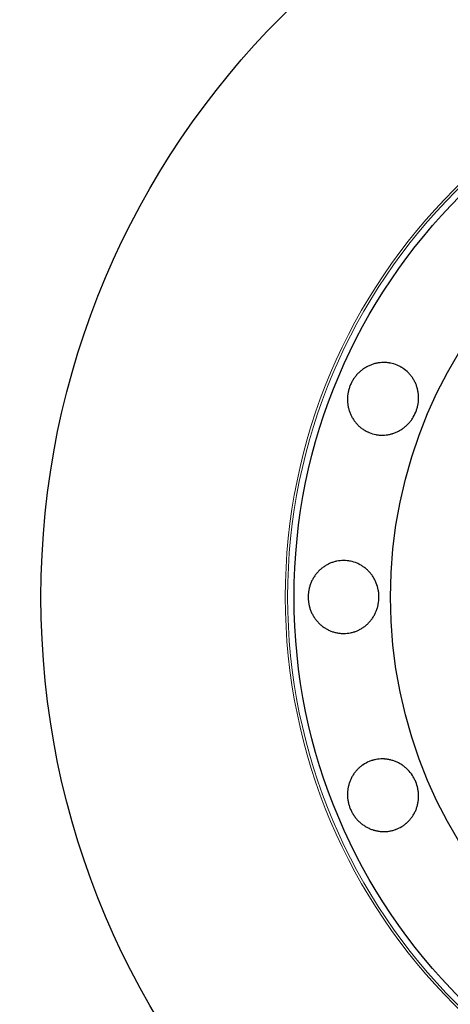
# Model space of a CAD drawing. Header units: inches. Extents: x 0 to 23760, y -13 to 16800.
# Tile 48 of 222: x 6334 to 6369, y 6193 to 6274. Entities that reach past the tile are written whole.
import ezdxf

# ---------------------------------------------------------------- set-up
doc = ezdxf.new("R2010")
doc.units = ezdxf.units.IN
doc.layers.add('254', color=7, linetype='Continuous', true_color=0xffffff)

msp = doc.modelspace()

# ---------------------------------------------------------------- linework, layer by layer
at = {"layer": '254', "color": 2, "linetype": 'Continuous', "lineweight": 25}
for radius in [100, 67.5, 46.681, 38.75]:
    msp.add_circle((6403.291, 6226.819), radius, dxfattribs=at)
at = {"layer": '254', "color": 110, "linetype": 'Continuous', "lineweight": 13}
for radius in [47.403, 47.21]:
    msp.add_circle((6403.291, 6226.819), radius, dxfattribs=at)
at = {"layer": '254', "color": 2, "linetype": 'Continuous', "lineweight": 25}
for points, knots in [([(6361.233, 6244.24), (6361.271, 6244.332), (6361.313, 6244.421), (6361.406, 6244.594), (6361.456, 6244.679), (6361.564, 6244.842), (6361.622, 6244.921), (6361.7, 6245.017), (6361.715, 6245.036), (6361.747, 6245.073), (6361.764, 6245.092), (6361.813, 6245.147), (6361.847, 6245.183), (6361.951, 6245.288), (6362.023, 6245.354), (6362.172, 6245.479), (6362.25, 6245.537), (6362.371, 6245.62), (6362.411, 6245.646), (6362.495, 6245.698), (6362.537, 6245.722), (6362.666, 6245.793), (6362.753, 6245.836), (6362.931, 6245.912), (6363.111, 6245.978), (6363.298, 6246.027), (6363.44, 6246.057), (6363.488, 6246.066), (6363.583, 6246.081), (6363.631, 6246.088), (6363.774, 6246.104), (6363.869, 6246.11), (6364.06, 6246.113), (6364.155, 6246.109), (6364.297, 6246.096), (6364.345, 6246.091), (6364.416, 6246.08), (6364.44, 6246.077), (6364.487, 6246.069), (6364.511, 6246.064), (6364.722, 6246.023), (6364.904, 6245.967), (6365.167, 6245.858), (6365.253, 6245.817), (6365.359, 6245.761), (6365.38, 6245.75), (6365.421, 6245.726), (6365.483, 6245.69), (6365.704, 6245.55), (6365.886, 6245.398), (6366.052, 6245.227), (6366.084, 6245.192), (6366.132, 6245.138), (6366.147, 6245.119), (6366.178, 6245.082), (6366.193, 6245.064), (6366.268, 6244.97), (6366.324, 6244.892), (6366.428, 6244.731), (6366.476, 6244.648), (6366.564, 6244.478), (6366.604, 6244.39), (6366.676, 6244.209), (6366.707, 6244.117), (6366.76, 6243.931), (6366.782, 6243.836), (6366.817, 6243.646), (6366.83, 6243.55), (6366.843, 6243.404), (6366.846, 6243.355), (6366.85, 6243.256), (6366.851, 6243.207), (6366.849, 6242.962), (6366.828, 6242.768), (6366.778, 6242.528), (6366.767, 6242.48), (6366.742, 6242.385), (6366.728, 6242.337), (6366.684, 6242.195), (6366.651, 6242.103), (6366.538, 6241.83), (6366.447, 6241.656), (6366.312, 6241.45), (6366.284, 6241.409), (6366.226, 6241.329), (6366.136, 6241.212), (6366.038, 6241.102), (6365.902, 6240.964), (6365.83, 6240.898), (6365.718, 6240.804), (6365.68, 6240.773), (6365.602, 6240.714), (6365.562, 6240.685), (6365.442, 6240.602), (6365.277, 6240.499), (6365.104, 6240.414), (6364.928, 6240.337), (6364.837, 6240.303), (6364.722, 6240.266), (6364.699, 6240.259), (6364.652, 6240.246), (6364.582, 6240.226), (6364.512, 6240.209), (6364.372, 6240.179), (6364.278, 6240.164), (6364.088, 6240.142), (6363.993, 6240.136), (6363.85, 6240.133), (6363.802, 6240.134), (6363.73, 6240.136), (6363.706, 6240.138), (6363.658, 6240.141), (6363.539, 6240.15), (6363.421, 6240.167), (6363.142, 6240.221), (6362.961, 6240.277), (6362.762, 6240.359), (6362.74, 6240.369), (6362.696, 6240.388), (6362.631, 6240.418), (6362.482, 6240.493), (6362.279, 6240.614), (6362.126, 6240.728), (6362.016, 6240.82), (6361.98, 6240.852), (6361.909, 6240.917), (6361.875, 6240.951), (6361.774, 6241.054), (6361.711, 6241.126), (6361.592, 6241.275), (6361.536, 6241.353), (6361.457, 6241.474), (6361.432, 6241.515), (6361.395, 6241.577), (6361.383, 6241.598), (6361.36, 6241.641), (6361.348, 6241.662), (6361.292, 6241.77), (6361.251, 6241.858), (6361.179, 6242.037), (6361.117, 6242.22), (6361.071, 6242.409), (6361.044, 6242.553), (6361.036, 6242.601), (6361.023, 6242.699), (6361.017, 6242.747), (6361.004, 6242.894), (6360.999, 6242.991), (6361, 6243.186), (6361.006, 6243.283), (6361.021, 6243.43), (6361.03, 6243.503), (6361.042, 6243.576), (6361.051, 6243.625), (6361.056, 6243.649), (6361.08, 6243.77), (6361.104, 6243.866), (6361.147, 6244.008), (6361.163, 6244.055), (6361.196, 6244.148), (6361.214, 6244.194), (6361.233, 6244.24)], [0, 0, 0, 0, 0.015625, 0.015625, 0.03125, 0.03125, 0.046875, 0.046875, 0.050781, 0.050781, 0.054687, 0.054687, 0.0625, 0.0625, 0.078125, 0.078125, 0.09375, 0.09375, 0.101562, 0.101562, 0.109375, 0.109375, 0.125, 0.125, 0.140625, 0.15625, 0.15625, 0.164062, 0.164062, 0.171875, 0.171875, 0.1875, 0.1875, 0.203125, 0.203125, 0.210937, 0.210937, 0.214844, 0.214844, 0.21875, 0.21875, 0.25, 0.25, 0.265625, 0.265625, 0.269531, 0.269531, 0.273437, 0.28125, 0.3125, 0.3125, 0.320312, 0.320312, 0.324219, 0.324219, 0.328125, 0.328125, 0.34375, 0.34375, 0.359375, 0.359375, 0.375, 0.375, 0.390625, 0.390625, 0.40625, 0.40625, 0.421875, 0.421875, 0.429688, 0.429688, 0.4375, 0.4375, 0.46875, 0.46875, 0.476563, 0.476563, 0.484375, 0.484375, 0.5, 0.5, 0.53125, 0.53125, 0.539063, 0.539063, 0.546875, 0.5625, 0.5625, 0.578125, 0.578125, 0.585938, 0.585938, 0.59375, 0.59375, 0.609375, 0.625, 0.625, 0.640625, 0.640625, 0.644531, 0.644531, 0.648438, 0.65625, 0.65625, 0.671875, 0.671875, 0.6875, 0.6875, 0.695313, 0.695313, 0.699219, 0.699219, 0.703125, 0.71875, 0.71875, 0.75, 0.75, 0.753906, 0.753906, 0.757813, 0.765625, 0.78125, 0.796875, 0.796875, 0.804688, 0.804688, 0.8125, 0.8125, 0.828125, 0.828125, 0.84375, 0.84375, 0.851563, 0.851563, 0.855469, 0.855469, 0.859375, 0.859375, 0.875, 0.875, 0.890625, 0.90625, 0.90625, 0.914063, 0.914063, 0.921875, 0.921875, 0.9375, 0.9375, 0.953125, 0.953125, 0.960938, 0.964844, 0.964844, 0.96875, 0.96875, 0.984375, 0.984375, 0.992188, 0.992188, 1, 1, 1, 1]), ([(6357.768, 6226.819), (6357.768, 6226.918), (6357.773, 6227.017), (6357.792, 6227.212), (6357.806, 6227.309), (6357.843, 6227.502), (6357.867, 6227.597), (6357.902, 6227.715), (6357.909, 6227.739), (6357.924, 6227.786), (6357.932, 6227.809), (6357.957, 6227.879), (6357.974, 6227.925), (6358.03, 6228.062), (6358.071, 6228.15), (6358.161, 6228.323), (6358.211, 6228.406), (6358.291, 6228.529), (6358.318, 6228.569), (6358.376, 6228.648), (6358.405, 6228.688), (6358.497, 6228.802), (6358.561, 6228.875), (6358.696, 6229.013), (6358.838, 6229.144), (6358.991, 6229.26), (6359.111, 6229.342), (6359.152, 6229.369), (6359.234, 6229.419), (6359.276, 6229.444), (6359.402, 6229.513), (6359.487, 6229.555), (6359.662, 6229.631), (6359.752, 6229.664), (6359.889, 6229.706), (6359.935, 6229.72), (6360.004, 6229.737), (6360.028, 6229.743), (6360.075, 6229.754), (6360.098, 6229.759), (6360.309, 6229.801), (6360.498, 6229.819), (6360.783, 6229.819), (6360.878, 6229.815), (6360.997, 6229.803), (6361.021, 6229.8), (6361.069, 6229.795), (6361.14, 6229.785), (6361.397, 6229.74), (6361.623, 6229.669), (6361.842, 6229.575), (6361.885, 6229.555), (6361.95, 6229.523), (6361.972, 6229.512), (6362.014, 6229.49), (6362.035, 6229.478), (6362.14, 6229.42), (6362.222, 6229.369), (6362.379, 6229.261), (6362.455, 6229.203), (6362.602, 6229.079), (6362.673, 6229.013), (6362.808, 6228.873), (6362.872, 6228.8), (6362.992, 6228.648), (6363.048, 6228.569), (6363.154, 6228.407), (6363.203, 6228.323), (6363.27, 6228.193), (6363.292, 6228.149), (6363.334, 6228.059), (6363.353, 6228.014), (6363.445, 6227.787), (6363.5, 6227.6), (6363.546, 6227.359), (6363.554, 6227.311), (6363.567, 6227.213), (6363.573, 6227.164), (6363.586, 6227.016), (6363.591, 6226.917), (6363.591, 6226.623), (6363.574, 6226.427), (6363.528, 6226.184), (6363.517, 6226.136), (6363.494, 6226.04), (6363.456, 6225.897), (6363.408, 6225.759), (6363.335, 6225.579), (6363.294, 6225.49), (6363.227, 6225.361), (6363.203, 6225.318), (6363.154, 6225.233), (6363.128, 6225.192), (6363.048, 6225.068), (6362.935, 6224.91), (6362.809, 6224.765), (6362.675, 6224.627), (6362.604, 6224.561), (6362.512, 6224.483), (6362.493, 6224.468), (6362.455, 6224.437), (6362.398, 6224.393), (6362.34, 6224.35), (6362.221, 6224.268), (6362.14, 6224.218), (6361.974, 6224.125), (6361.889, 6224.083), (6361.757, 6224.026), (6361.713, 6224.008), (6361.645, 6223.983), (6361.622, 6223.975), (6361.577, 6223.96), (6361.463, 6223.922), (6361.348, 6223.893), (6361.07, 6223.837), (6360.881, 6223.819), (6360.665, 6223.819), (6360.641, 6223.819), (6360.594, 6223.82), (6360.522, 6223.823), (6360.356, 6223.835), (6360.121, 6223.869), (6359.937, 6223.916), (6359.8, 6223.959), (6359.755, 6223.974), (6359.664, 6224.008), (6359.619, 6224.026), (6359.487, 6224.083), (6359.401, 6224.125), (6359.234, 6224.217), (6359.152, 6224.268), (6359.033, 6224.349), (6358.994, 6224.377), (6358.936, 6224.421), (6358.917, 6224.436), (6358.879, 6224.466), (6358.86, 6224.481), (6358.767, 6224.56), (6358.696, 6224.625), (6358.561, 6224.763), (6358.433, 6224.908), (6358.319, 6225.065), (6358.239, 6225.188), (6358.213, 6225.23), (6358.163, 6225.314), (6358.139, 6225.357), (6358.071, 6225.487), (6358.03, 6225.576), (6357.956, 6225.756), (6357.924, 6225.848), (6357.882, 6225.989), (6357.862, 6226.06), (6357.846, 6226.132), (6357.835, 6226.181), (6357.83, 6226.205), (6357.806, 6226.326), (6357.792, 6226.424), (6357.778, 6226.572), (6357.774, 6226.621), (6357.769, 6226.72), (6357.768, 6226.769), (6357.768, 6226.819)], [0, 0, 0, 0, 0.015625, 0.015625, 0.03125, 0.03125, 0.046875, 0.046875, 0.050781, 0.050781, 0.054688, 0.054688, 0.0625, 0.0625, 0.078125, 0.078125, 0.09375, 0.09375, 0.101563, 0.101563, 0.109375, 0.109375, 0.125, 0.125, 0.140625, 0.15625, 0.15625, 0.164063, 0.164063, 0.171875, 0.171875, 0.1875, 0.1875, 0.203125, 0.203125, 0.210938, 0.210938, 0.214844, 0.214844, 0.21875, 0.21875, 0.25, 0.25, 0.265625, 0.265625, 0.269531, 0.269531, 0.273438, 0.28125, 0.3125, 0.3125, 0.320313, 0.320313, 0.324219, 0.324219, 0.328125, 0.328125, 0.34375, 0.34375, 0.359375, 0.359375, 0.375, 0.375, 0.390625, 0.390625, 0.40625, 0.40625, 0.421875, 0.421875, 0.429688, 0.429688, 0.4375, 0.4375, 0.46875, 0.46875, 0.476563, 0.476563, 0.484375, 0.484375, 0.5, 0.5, 0.53125, 0.53125, 0.539063, 0.539063, 0.546875, 0.5625, 0.5625, 0.578125, 0.578125, 0.585938, 0.585938, 0.59375, 0.59375, 0.609375, 0.625, 0.625, 0.640625, 0.640625, 0.644531, 0.644531, 0.648438, 0.65625, 0.65625, 0.671875, 0.671875, 0.6875, 0.6875, 0.695313, 0.695313, 0.699219, 0.699219, 0.703125, 0.71875, 0.71875, 0.75, 0.75, 0.753906, 0.753906, 0.757813, 0.765625, 0.78125, 0.796875, 0.796875, 0.804688, 0.804688, 0.8125, 0.8125, 0.828125, 0.828125, 0.84375, 0.84375, 0.851563, 0.851563, 0.855469, 0.855469, 0.859375, 0.859375, 0.875, 0.875, 0.890625, 0.90625, 0.90625, 0.914063, 0.914063, 0.921875, 0.921875, 0.9375, 0.9375, 0.953125, 0.953125, 0.960938, 0.964844, 0.964844, 0.96875, 0.96875, 0.984375, 0.984375, 0.992188, 0.992188, 1, 1, 1, 1]), ([(6361.233, 6209.398), (6361.195, 6209.49), (6361.162, 6209.583), (6361.105, 6209.771), (6361.081, 6209.866), (6361.042, 6210.058), (6361.027, 6210.155), (6361.014, 6210.277), (6361.011, 6210.302), (6361.007, 6210.351), (6361.006, 6210.376), (6361.002, 6210.45), (6361, 6210.499), (6360.999, 6210.646), (6361.004, 6210.744), (6361.021, 6210.938), (6361.035, 6211.034), (6361.062, 6211.178), (6361.072, 6211.226), (6361.094, 6211.321), (6361.107, 6211.368), (6361.148, 6211.509), (6361.179, 6211.601), (6361.251, 6211.78), (6361.332, 6211.955), (6361.429, 6212.121), (6361.509, 6212.243), (6361.536, 6212.283), (6361.593, 6212.361), (6361.622, 6212.4), (6361.712, 6212.512), (6361.775, 6212.584), (6361.908, 6212.721), (6361.977, 6212.785), (6362.087, 6212.877), (6362.125, 6212.907), (6362.183, 6212.95), (6362.202, 6212.964), (6362.241, 6212.992), (6362.261, 6213.006), (6362.44, 6213.126), (6362.608, 6213.214), (6362.871, 6213.323), (6362.96, 6213.356), (6363.075, 6213.391), (6363.098, 6213.397), (6363.144, 6213.41), (6363.213, 6213.428), (6363.468, 6213.485), (6363.704, 6213.507), (6363.942, 6213.503), (6363.99, 6213.501), (6364.062, 6213.497), (6364.086, 6213.495), (6364.134, 6213.49), (6364.158, 6213.488), (6364.277, 6213.474), (6364.372, 6213.458), (6364.559, 6213.418), (6364.651, 6213.394), (6364.834, 6213.336), (6364.925, 6213.302), (6365.104, 6213.224), (6365.191, 6213.181), (6365.36, 6213.087), (6365.442, 6213.036), (6365.601, 6212.926), (6365.679, 6212.867), (6365.791, 6212.773), (6365.828, 6212.74), (6365.9, 6212.674), (6365.936, 6212.64), (6366.108, 6212.465), (6366.23, 6212.313), (6366.364, 6212.108), (6366.39, 6212.067), (6366.44, 6211.982), (6366.464, 6211.938), (6366.533, 6211.807), (6366.575, 6211.717), (6366.688, 6211.445), (6366.747, 6211.258), (6366.797, 6211.016), (6366.806, 6210.967), (6366.822, 6210.869), (6366.828, 6210.821), (6366.844, 6210.674), (6366.849, 6210.577), (6366.851, 6210.382), (6366.847, 6210.285), (6366.834, 6210.14), (6366.829, 6210.091), (6366.816, 6209.994), (6366.808, 6209.946), (6366.782, 6209.801), (6366.738, 6209.612), (6366.676, 6209.43), (6366.605, 6209.251), (6366.565, 6209.163), (6366.51, 6209.055), (6366.498, 6209.034), (6366.475, 6208.991), (6366.44, 6208.928), (6366.402, 6208.867), (6366.324, 6208.746), (6366.268, 6208.668), (6366.15, 6208.519), (6366.087, 6208.447), (6365.987, 6208.344), (6365.953, 6208.311), (6365.9, 6208.262), (6365.882, 6208.245), (6365.846, 6208.214), (6365.756, 6208.136), (6365.66, 6208.065), (6365.425, 6207.906), (6365.257, 6207.818), (6365.058, 6207.735), (6365.036, 6207.726), (6364.991, 6207.709), (6364.924, 6207.684), (6364.766, 6207.631), (6364.536, 6207.574), (6364.348, 6207.546), (6364.205, 6207.533), (6364.157, 6207.53), (6364.061, 6207.526), (6364.013, 6207.526), (6363.869, 6207.528), (6363.773, 6207.534), (6363.583, 6207.555), (6363.489, 6207.571), (6363.347, 6207.6), (6363.301, 6207.611), (6363.23, 6207.63), (6363.207, 6207.636), (6363.16, 6207.649), (6363.137, 6207.656), (6363.021, 6207.693), (6362.93, 6207.726), (6362.752, 6207.802), (6362.579, 6207.887), (6362.414, 6207.989), (6362.293, 6208.071), (6362.253, 6208.1), (6362.174, 6208.159), (6362.136, 6208.19), (6362.023, 6208.284), (6361.951, 6208.35), (6361.814, 6208.488), (6361.749, 6208.561), (6361.656, 6208.675), (6361.611, 6208.733), (6361.568, 6208.793), (6361.539, 6208.834), (6361.525, 6208.854), (6361.457, 6208.958), (6361.406, 6209.042), (6361.337, 6209.173), (6361.315, 6209.217), (6361.272, 6209.307), (6361.252, 6209.352), (6361.233, 6209.398)], [0, 0, 0, 0, 0.015625, 0.015625, 0.03125, 0.03125, 0.046875, 0.046875, 0.050781, 0.050781, 0.054688, 0.054688, 0.0625, 0.0625, 0.078125, 0.078125, 0.09375, 0.09375, 0.101563, 0.101563, 0.109375, 0.109375, 0.125, 0.125, 0.140625, 0.15625, 0.15625, 0.164063, 0.164063, 0.171875, 0.171875, 0.1875, 0.1875, 0.203125, 0.203125, 0.210938, 0.210938, 0.214844, 0.214844, 0.21875, 0.21875, 0.25, 0.25, 0.265625, 0.265625, 0.269531, 0.269531, 0.273437, 0.28125, 0.3125, 0.3125, 0.320312, 0.320312, 0.324219, 0.324219, 0.328125, 0.328125, 0.34375, 0.34375, 0.359375, 0.359375, 0.375, 0.375, 0.390625, 0.390625, 0.40625, 0.40625, 0.421875, 0.421875, 0.429687, 0.429687, 0.4375, 0.4375, 0.46875, 0.46875, 0.476562, 0.476562, 0.484375, 0.484375, 0.5, 0.5, 0.53125, 0.53125, 0.539062, 0.539062, 0.546875, 0.546875, 0.5625, 0.5625, 0.578125, 0.578125, 0.585937, 0.585937, 0.59375, 0.59375, 0.609375, 0.625, 0.625, 0.640625, 0.640625, 0.644531, 0.644531, 0.648437, 0.65625, 0.65625, 0.671875, 0.671875, 0.6875, 0.6875, 0.695312, 0.695312, 0.699219, 0.699219, 0.703125, 0.71875, 0.71875, 0.75, 0.75, 0.753906, 0.753906, 0.757813, 0.765625, 0.78125, 0.796875, 0.796875, 0.804688, 0.804688, 0.8125, 0.8125, 0.828125, 0.828125, 0.84375, 0.84375, 0.851563, 0.851563, 0.855469, 0.855469, 0.859375, 0.859375, 0.875, 0.875, 0.890625, 0.90625, 0.90625, 0.914063, 0.914063, 0.921875, 0.921875, 0.9375, 0.9375, 0.953125, 0.953125, 0.960938, 0.964844, 0.964844, 0.96875, 0.96875, 0.984375, 0.984375, 0.992188, 0.992188, 1, 1, 1, 1])]:
    msp.add_open_spline(points, degree=3, knots=knots, dxfattribs=at)

doc.saveas('drawing.dxf')
